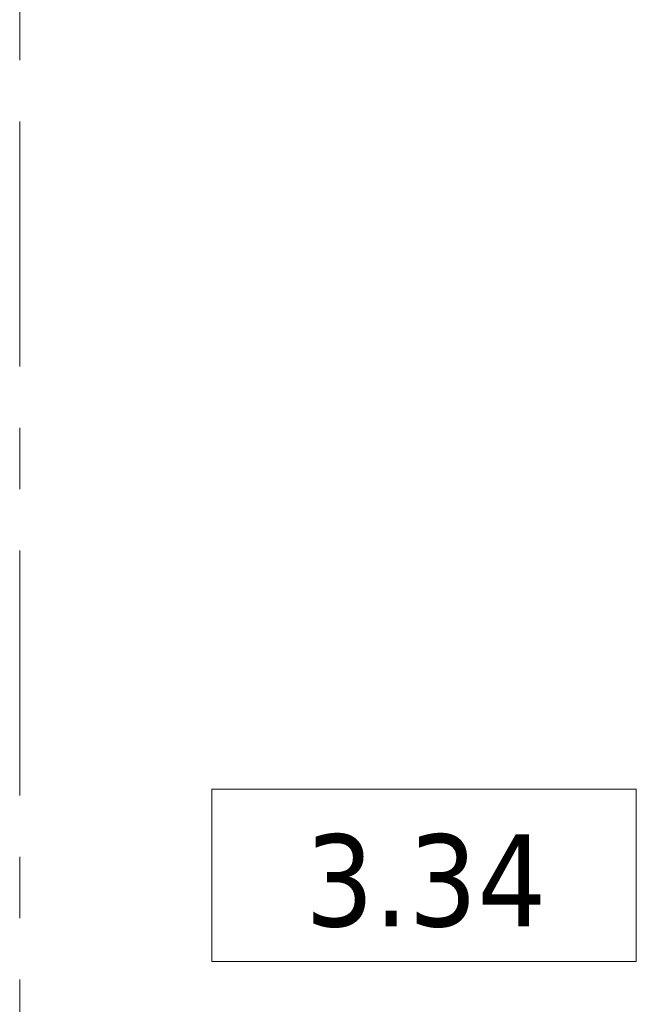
# Model space of a CAD drawing. Extents: x 3165 to 57695, y -7842 to 39081.
# Tile 229 of 248: x 48517 to 50114, y 32460 to 35010. Entities that reach past the tile are written whole.
import ezdxf

# ---------------------------------------------------------------- set-up
doc = ezdxf.new("R2010")
doc.units = 0
doc.header["$LTSCALE"] = 50
doc.linetypes.add('Onderlegger 3e verdieping$0$stramien', pattern=[22.225, 12.7, -3.175, 3.175, -3.175])
doc.layers.get('0').update_dxf_attribs({"linetype": 'CONTINUOUS'})
doc.layers.add('Onderlegger 3e verdieping$0$A-AREA-IDEN', color=8, linetype='CONTINUOUS', lineweight=18)
doc.layers.add('Onderlegger 3e verdieping$0$S-GRID', color=8, linetype='CONTINUOUS', lineweight=18)
doc.styles.add('Onderlegger 3e verdieping$0$Tahoma_1', font='TAHOMA.TTF', dxfattribs={"height": 238.040123})

# ---------------------------------------------------------------- blocks, each defined once
blk = doc.blocks.new('Onderlegger 3e verdieping$0$00_KU ruimtetag groot - 00_KU ruimtetag groot-3653893-Plotview 3e Verdieping - schaal 1 op 100')
at = {"layer": 'Onderlegger 3e verdieping$0$A-AREA-IDEN'}
for p, q in [((5.5, 2.164), (-5.5, 2.164)), ((-5.5, 2.164), (-5.5, -2.302)), ((5.5, -2.302), (5.5, 2.164)), ((-5.5, -2.302), (5.5, -2.302))]:
    blk.add_line(p, q, dxfattribs=at)
blk = doc.blocks.new('Onderlegger 3e verdieping')
at = {"layer": 'Onderlegger 3e verdieping$0$S-GRID', "linetype": 'Onderlegger 3e verdieping$0$stramien'}
blk.add_line((48516.6, 38080.6), (48516.6, 989.5), dxfattribs=at)
at = {"layer": 'Onderlegger 3e verdieping$0$A-AREA-IDEN', "xscale": 99.99999999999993, "yscale": 99.99999999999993, "zscale": 99.99999999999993}
blk.add_blockref('Onderlegger 3e verdieping$0$00_KU ruimtetag groot - 00_KU ruimtetag groot-3653893-Plotview 3e Verdieping - schaal 1 op 100', (49564.1, 32800.7), dxfattribs=at)
at = {"layer": 'Onderlegger 3e verdieping$0$A-AREA-IDEN', "insert": (49568.6, 32900), "char_height": 238.04, "width": 768, "attachment_point": 2, "line_spacing_factor": 1.000232, "style": 'Onderlegger 3e verdieping$0$Tahoma_1'}
blk.add_mtext('3.34', dxfattribs=at)

msp = doc.modelspace()

# ---------------------------------------------------------------- block references
msp.add_blockref('Onderlegger 3e verdieping', (0, 0))

doc.saveas('drawing.dxf')
